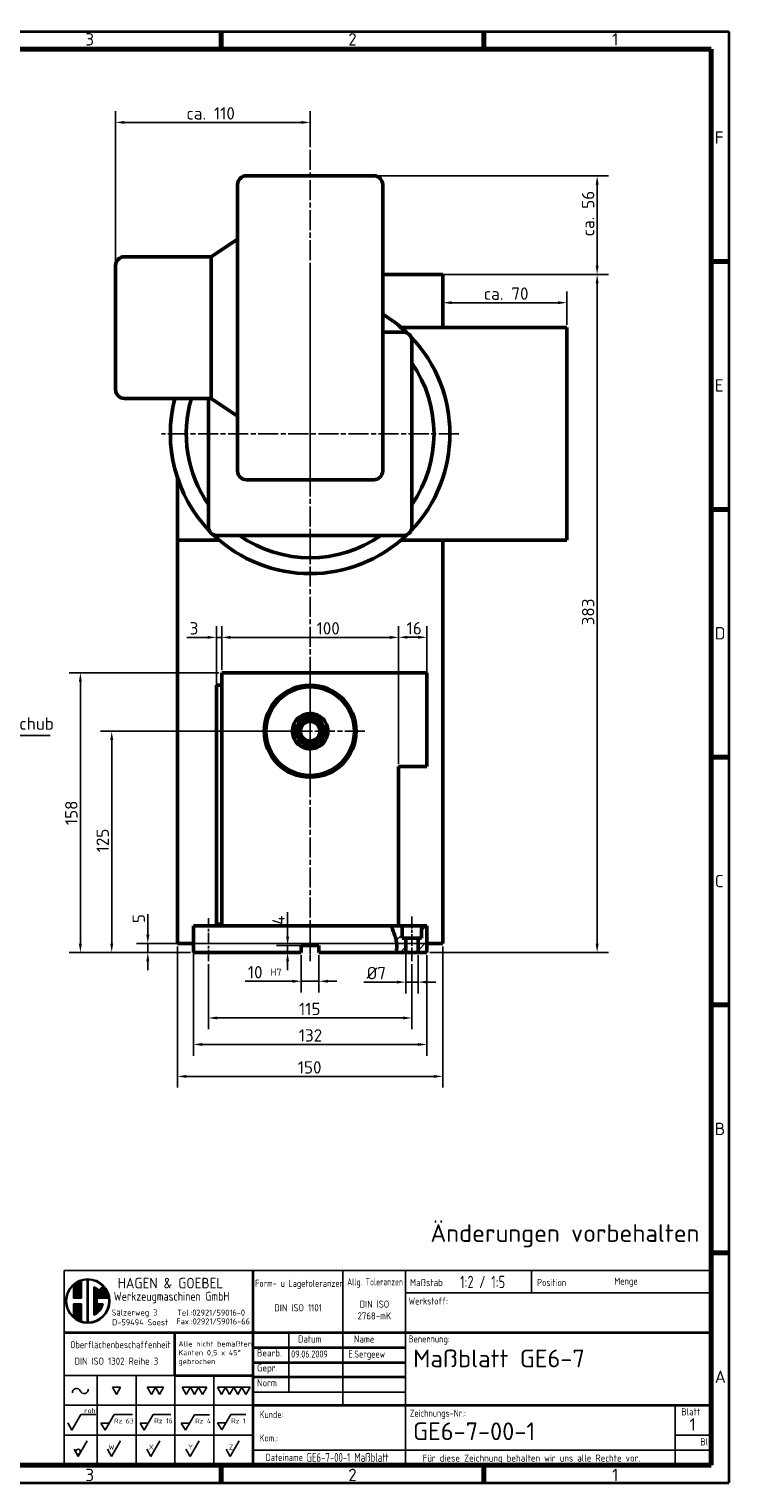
# Model space of a CAD drawing. Header units: millimetres. Extents: x 10 to 1178, y 10 to 831.
# Tile 4 of 4: x 782 to 1178, y 10 to 831. Entities that reach past the tile are written whole.
import ezdxf
from ezdxf.enums import TextEntityAlignment as Align

# ---------------------------------------------------------------- set-up
doc = ezdxf.new("R2010")
doc.units = ezdxf.units.MM
doc.header["$LTSCALE"] = 2
doc.linetypes.add('CHAIN', pattern=[0.3543, 0.2362, -0.0295, 0.0591, -0.0295])
doc.layers.get('0').update_dxf_attribs({"lineweight": 25})
for name, color, linetype, lineweight in [('AM_BOR', 7, 'Continuous', 50), ('Bemaßung (ISO)', 7, 'Continuous', 25), ('Mittellinie (ISO)', 7, 'Continuous', 25), ('Mittelpunktmarkierung (ISO)', 7, 'Continuous', 25), ('Rahmen (ISO)', 7, 'Continuous', 70), ('Schraffur (ISO)', 7, 'Continuous', 18), ('Sichtbar (ISO)', 7, 'Continuous', 50), ('Symbol (ISO)', 7, 'Continuous', 25), ('Titel (ISO)', 7, 'Continuous', 50)]:
    doc.layers.add(name, color=color, linetype=linetype, lineweight=lineweight)
doc.styles.add('ACDINTS_30', font='isocp.shx')
doc.styles.add('ACDINTS_31', font='isocp.shx')
doc.styles.add('ACDINTS_32', font='isocp.shx')
doc.styles.add('ACDINTS_33', font='isocp.shx')
doc.styles.add('ACDINTS_34', font='isocp.shx')
doc.styles.add('ACDINTS_35', font='isocp.shx')
doc.styles.add('ACDINTS_40', font='isocp.shx')
doc.styles.add('ACDINTS_41', font='isocp.shx')
doc.styles.add('Notiztext (DIN)', font='isocpeur.ttf')
doc.styles.get("Standard").update_dxf_attribs({"font": 'ISOCP.shx'})
doc.styles.add('TextStyle32', font='isocp.shx')
doc.styles.add('TextStyle51', font='isocp.shx', dxfattribs={"width": 0.8})
doc.styles.add('TextStyle52', font='isocp.shx', dxfattribs={"width": 0.8})
doc.styles.add('TextStyle53', font='isocp.shx')
doc.styles.add('TextStyle54', font='isocp.shx')
doc.styles.add('TextStyle55', font='isocp.shx', dxfattribs={"width": 0.8})
doc.styles.add('TextStyle56', font='isocp.shx', dxfattribs={"width": 0.8})
doc.styles.add('TextStyle59', font='isocp.shx', dxfattribs={"width": 0.8})
doc.styles.add('TextStyle60', font='isocp.shx', dxfattribs={"width": 0.8})
doc.styles.add('TextStyle61', font='isocp.shx', dxfattribs={"width": 0.8})
doc.styles.add('TextStyle62', font='isocp.shx')
doc.styles.add('TextStyle63', font='isocp.shx')
doc.styles.add('TextStyle64', font='isocp.shx', dxfattribs={"width": 0.8})
doc.styles.add('TextStyle65', font='isocp.shx', dxfattribs={"width": 0.8})
doc.dimstyles.new('Standard (DIN)', dxfattribs={"dimscale": 2, "dimtxt": 3.5, "dimasz": 2.5, "dimexe": 3.175, "dimexo": 0.8, "dimgap": 0.8, "dimtad": 1, "dimdec": 3, "dimrnd": 1e-08, "dimtxsty": 'Notiztext (DIN)', "dimcen": 0.09, "dimdle": 10, "dimclrd": 256, "dimclre": 256, "dimclrt": 256, "dimazin": 2, "dimtfac": 0.571429, "dimtdec": 3, "dimtmove": 0, "dimatfit": 3, "dimfxl": 1, "dimtolj": 1, "dimlwd": -1, "dimlwe": -1, "dimarcsym": 0})
doc.dimstyles.new('Standard - Methode 2a (DIN)$7', dxfattribs={"dimscale": 2, "dimtxt": 3.5, "dimasz": 2.5, "dimexe": 3.175, "dimexo": 0.8, "dimgap": 0.8, "dimtad": 1, "dimtih": 1, "dimtoh": 1, "dimrnd": 1e-08, "dimtxsty": 'Notiztext (DIN)', "dimcen": 0.09, "dimdle": 10, "dimclrd": 256, "dimclre": 256, "dimclrt": 256, "dimazin": 2, "dimtfac": 1, "dimtmove": 0, "dimatfit": 3, "dimfxl": 1, "dimtolj": 1, "dimlwd": -1, "dimlwe": -1, "dimarcsym": 0})

# ---------------------------------------------------------------- blocks, each defined once
blk = doc.blocks.new('Ränder Hagen+Goebel Rahmen')
at = {"layer": 'Rahmen (ISO)', "linetype": 'Continuous', "lineweight": 35}
for p, q in [((5, 415), (589, 415)), ((589, 415), (589, 5)), ((5, 5), (589, 5))]:
    blk.add_line(p, q, dxfattribs=at)
at = {"layer": 'Rahmen (ISO)'}
for p, q in [((445.5, 410), (445.5, 415)), ((519.75, 410), (519.75, 415)), ((10, 410), (584, 410)), ((584, 410), (584, 10)), ((584, 350), (589, 350)), ((584, 280), (589, 280)), ((584, 210), (589, 210)), ((584, 140), (589, 140)), ((584, 70), (589, 70)), ((10, 10), (584, 10)), ((445.5, 10), (445.5, 5)), ((519.75, 10), (519.75, 5))]:
    blk.add_line(p, q, dxfattribs=at)
at = {"layer": 'Symbol (ISO)', "char_height": 3.5, "style": 'Notiztext (DIN)'}
for s, insert, attachment_point in [('3', (408.375, 411), 8), ('2', (482.625, 411), 8), ('1', (556.875, 411), 8), ('F', (585, 385), 4), ('E', (585, 315), 4), ('D', (585, 245), 4), ('C', (585, 175), 4), ('B', (585, 105), 4), ('A', (585, 35), 4), ('3', (408.375, 9), 2), ('2', (482.625, 9), 2), ('1', (556.875, 9), 2)]:
    blk.add_mtext(s, dxfattribs=dict(at, insert=insert, attachment_point=attachment_point))
blk = doc.blocks.new('Schriftfelder Hagen+Goebel')
at = {"color": 7}
for p, q in [((294.29, 154.82), (111.41, 154.82)), ((111.41, 154.82), (111.41, 99.83)), ((294.29, 99.83), (294.29, 154.82)), ((111.41, 99.83), (294.29, 99.83))]:
    blk.add_line(p, q, dxfattribs=at)
at = {"color": 7, "linetype": 'Continuous', "lineweight": 25}
for p, q in [((116.39, 151.98), (116.39, 147.01)), ((117.99, 152.46), (117.99, 139.96)), ((118.25, 152.46), (118.25, 139.96)), ((114.07, 150.62), (114.07, 147.01)), ((114.34, 150.85), (114.34, 147.01)), ((114.6, 151.05), (114.6, 147.01)), ((114.87, 151.24), (114.87, 147.01)), ((115.13, 151.4), (115.13, 147.01)), ((115.4, 151.54), (115.4, 147.01)), ((115.67, 151.67), (115.67, 147.01)), ((115.93, 151.78), (115.93, 147.01)), ((116.2, 151.88), (116.2, 147.01)), ((119.85, 150.25), (119.85, 142.17)), ((120.12, 150.12), (120.12, 142.3)), ((120.38, 149.97), (120.38, 142.45)), ((120.65, 149.8), (120.65, 142.62)), ((120.92, 149.6), (120.92, 147.01)), ((121.18, 149.36), (121.18, 147.01)), ((121.23, 149.31), (122.36, 150.44)), ((121.45, 149.54), (121.45, 147.01)), ((121.71, 149.8), (121.71, 147.01)), ((121.98, 150.07), (121.98, 147.01)), ((122.25, 150.33), (122.25, 147.01)), ((122.51, 150.25), (122.51, 147.01)), ((122.78, 149.97), (122.78, 147.01)), ((123.04, 149.62), (123.04, 147.01)), ((123.31, 149.2), (123.31, 147.01)), ((123.58, 148.68), (123.58, 147.01)), ((123.84, 147.97), (123.84, 147.01)), ((114.07, 147.01), (116.39, 147.01)), ((114.07, 145.41), (114.07, 141.8)), ((114.07, 145.41), (116.39, 145.41)), ((114.34, 145.41), (114.34, 141.57)), ((114.6, 145.41), (114.6, 141.37)), ((114.87, 145.41), (114.87, 141.18)), ((115.13, 145.41), (115.13, 141.02)), ((115.4, 145.41), (115.4, 140.88)), ((115.67, 145.41), (115.67, 140.75)), ((115.93, 145.41), (115.93, 140.64)), ((116.2, 145.41), (116.2, 140.54)), ((116.39, 145.41), (116.39, 140.44)), ((120.78, 147.01), (124.06, 147.01)), ((120.78, 147.01), (120.78, 145.41)), ((120.78, 145.41), (122.44, 145.41)), ((120.92, 145.41), (120.92, 142.82)), ((121.18, 145.41), (121.18, 143.06)), ((121.45, 145.41), (121.45, 143.34)), ((121.71, 145.41), (121.71, 143.68)), ((121.98, 145.41), (121.98, 144.11)), ((122.25, 145.41), (122.25, 144.7)), ((111.41, 125.21), (142.75, 125.21)), ((120.75, 125.21), (120.75, 99.83)), ((131.75, 125.21), (131.75, 99.83)), ((142.75, 125.21), (142.75, 99.83)), ((153.75, 125.21), (153.75, 99.83)), ((111.41, 116.75), (164.75, 116.75)), ((111.41, 108.29), (164.75, 108.29))]:
    blk.add_line(p, q, dxfattribs=at)
at = {"color": 7, "linetype": 'Continuous', "lineweight": 35}
blk.add_line((142.75, 125.21), (164.75, 125.21), dxfattribs=at)
for p, q in [((125.1, 121.84), (127.41, 121.84)), ((125.1, 121.84), (126.25, 119.84)), ((126.25, 119.84), (127.41, 121.84)), ((134.94, 121.85), (137.25, 121.85)), ((134.94, 121.85), (136.1, 119.85)), ((136.1, 119.85), (137.25, 121.85)), ((137.25, 121.85), (138.41, 119.85)), ((137.25, 121.85), (139.56, 121.85)), ((138.41, 119.85), (139.56, 121.85)), ((144.79, 121.84), (147.1, 121.84)), ((144.79, 121.84), (145.94, 119.84)), ((145.94, 119.84), (147.1, 121.84)), ((148.25, 119.84), (147.1, 121.84)), ((149.41, 121.84), (147.1, 121.84)), ((149.41, 121.84), (148.25, 119.84)), ((149.41, 121.84), (150.56, 119.84)), ((149.41, 121.84), (151.72, 121.84)), ((150.56, 119.84), (151.72, 121.84)), ((154.73, 121.84), (155.88, 119.84)), ((154.73, 121.84), (157.04, 121.84)), ((155.88, 119.84), (157.04, 121.84)), ((157.04, 121.84), (159.35, 121.84)), ((157.04, 121.84), (158.19, 119.84)), ((158.19, 119.84), (159.35, 121.84)), ((161.66, 121.84), (159.35, 121.84)), ((160.5, 119.84), (159.35, 121.84)), ((161.66, 121.84), (160.5, 119.84)), ((161.66, 121.84), (163.97, 121.84)), ((161.66, 121.84), (162.81, 119.84)), ((162.81, 119.84), (163.97, 121.84)), ((112.45, 111.77), (113.6, 109.77)), ((113.6, 109.77), (116.15, 114.17)), ((116.15, 114.17), (120.35, 114.17)), ((121.85, 111.74), (123.01, 109.74)), ((121.85, 111.74), (124.16, 111.74)), ((123.01, 109.74), (125.55, 114.14)), ((125.55, 114.14), (130.76, 114.14)), ((132.92, 111.74), (134.08, 109.74)), ((132.92, 111.74), (135.23, 111.74)), ((134.08, 109.74), (136.62, 114.14)), ((136.62, 114.14), (141.57, 114.14)), ((144.53, 111.7), (146.84, 111.7)), ((144.53, 111.7), (145.69, 109.7)), ((145.69, 109.7), (148.23, 114.1)), ((148.23, 114.1), (152.55, 114.1)), ((154.81, 111.79), (157.12, 111.79)), ((154.81, 111.79), (155.96, 109.79)), ((155.96, 109.79), (158.5, 114.19)), ((158.5, 114.19), (162.82, 114.19)), ((114.25, 104.33), (115.4, 102.33)), ((115.4, 102.33), (117.94, 106.73)), ((123.7, 104.33), (124.85, 102.33)), ((124.85, 102.33), (127.39, 106.73)), ((134.76, 104.33), (135.92, 102.33)), ((135.92, 102.33), (138.46, 106.73)), ((145.85, 104.33), (147.01, 102.33)), ((147.01, 102.33), (149.55, 106.73)), ((157.23, 104.33), (158.39, 102.33)), ((158.39, 102.33), (160.93, 106.73))]:
    blk.add_line(p, q)
at = {"color": 7, "lineweight": 35}
blk.add_line((164.75, 120.98), (164.75, 99.83), dxfattribs=at)
at = {"color": 7, "linetype": 'Continuous', "lineweight": 25}
for radius in [6.25, 5.99]:
    blk.add_circle((118.12, 146.21), radius, dxfattribs=at)
blk.add_circle((115.4, 103.66), 0.667)
for start, end in [(45, 66.8002), (293.1998, 349.5243)]:
    blk.add_arc((118.12, 146.21), 4.39, start, end, dxfattribs=at)
for centre, start, end in [((114.92, 120.36), 21.9122, 185.4858), ((117.09, 121.23), 201.9122, 5.4858)]:
    blk.add_arc(centre, 1.17, start, end)
at = {"layer": 'AM_BOR', "color": 7, "linetype": 'Continuous', "lineweight": 35}
for p, q in [((164.75, 154.82), (164.75, 120.98)), ((111.41, 137.35), (294.29, 137.35)), ((142.75, 125.21), (142.75, 137.35))]:
    blk.add_line(p, q, dxfattribs=at)
at = {"layer": 'AM_BOR', "color": 7, "linetype": 'Continuous', "lineweight": 25}
for p, q in [((190.15, 154.82), (190.15, 116.75)), ((207.93, 154.82), (207.93, 99.83)), ((243.49, 154.82), (243.49, 148.49)), ((207.93, 148.49), (294.29, 148.49)), ((174.91, 137.35), (174.91, 120.43)), ((164.75, 120.43), (207.93, 120.43)), ((284.13, 116.75), (284.13, 99.83)), ((284.13, 108.29), (294.29, 108.29)), ((164.75, 104.06), (294.29, 104.06))]:
    blk.add_line(p, q, dxfattribs=at)
at = {"layer": 'AM_BOR', "color": 7, "lineweight": 35}
blk.add_line((164.75, 116.75), (294.29, 116.75), dxfattribs=at)
at = {"layer": 'Titel (ISO)', "color": 7, "linetype": 'Continuous', "lineweight": 35}
for p, q in [((164.75, 133.12), (207.93, 133.12)), ((164.75, 128.89), (207.93, 128.89)), ((207.93, 124.66), (164.75, 124.66))]:
    blk.add_line(p, q, dxfattribs=at)
at = {"color": 7}
blk.add_text('HAGEN & GOEBEL', height=3, dxfattribs=at).set_placement((126.55, 149.76))
at = {"color": 7, "width": 0.9}
for s, height, p in [('Werkzeugmaschinen GmbH', 2.5, (125.45, 146.3)), ('Sälzerweg 3', 1.7, (124.88, 142.11)), ('Tel.:02921/59016-0', 1.7, (143.38, 142.07)), ('D-59494 Soest', 1.7, (124.99, 139.35)), ('Fax.:02921/59016-66', 1.7, (143.13, 139.6))]:
    blk.add_text(s, height=height, dxfattribs=at).set_placement(p)
at = {"color": 7, "style": 'ACDINTS_30', "width": 0.8}
blk.add_text('Oberflächenbeschaffenheit', height=2, dxfattribs=at).set_placement((113.16, 132.88))
at = {"color": 7, "style": 'ACDINTS_30'}
for s, p in [('Gepr.', (165.95, 126.31)), ('Norm', (165.95, 122.08))]:
    blk.add_text(s, height=2, dxfattribs=at).set_placement(p)
at = {"color": 7, "char_height": 2, "attachment_point": 1, "line_spacing_factor": 0.332}
for s, insert in [('\\fISOCP|b0|i0;\\W0.90;\\H2.0000;Werkstoff:', (208.77, 147.21)), ('\\fISOCP|b0|i0;\\W0.90;\\H2.0000;Benennung:', (208.76, 136.5)), ('\\fISOCP|b0|i0;\\W0.90;\\H2.0000;Zeichnungs-Nr.:', (209.11, 115.53))]:
    blk.add_mtext(s, dxfattribs=dict(at, insert=insert))
at = {"char_height": 1.4}
for s, insert, attachment_point, style in [('roh', (117.1, 114.56), 7, 'ACDINTS_40'), ('Rz 63', (125.53, 111.62), 7, 'ACDINTS_40'), ('Rz 16', (136.89, 111.67), 7, 'ACDINTS_40'), ('Rz 4', (148.45, 111.63), 7, 'ACDINTS_40'), ('Rz 1', (158.63, 111.62), 7, 'ACDINTS_40'), ('W', (125.69, 104.24), 9, 'ACDINTS_41'), ('X', (136.76, 104.25), 9, 'ACDINTS_41'), ('Y', (147.85, 104.24), 9, 'ACDINTS_41'), ('Z', (159.23, 104.26), 9, 'ACDINTS_41')]:
    blk.add_mtext(s, dxfattribs=dict(at, insert=insert, attachment_point=attachment_point, style=style))
at = {"color": 7, "insert": (166.66, 115.16), "char_height": 2, "width": 31.2179, "attachment_point": 1, "line_spacing_factor": 0.996}
blk.add_mtext('\\fISOCP|b0|i0;\\W0.90;\\H2.0000;Kunde:\\P\\PKom.:', dxfattribs=at)
at = {"layer": 'AM_BOR', "color": 7, "style": 'ACDINTS_30'}
for s, width, p in [('Form- u Lagetoleranzen', 0.75, (165.41, 150.21)), ('Allg. Toleranzen', 0.7, (191.43, 150.6)), ('Position', 0.8, (245.09, 150.43)), ('Menge', 0.8, (266.9, 150.83)), ('Dateiname', 0.8, (168.36, 101.05))]:
    blk.add_text(s, height=2, dxfattribs=dict(at, width=width)).set_placement(p)
for s, p in [('Maßstab', (209.15, 150.43)), ('Bearb.', (165.95, 130.54))]:
    blk.add_text(s, height=2, dxfattribs=at).set_placement(p)
at = {"layer": 'AM_BOR', "color": 7, "style": 'ACDINTS_32', "width": 0.983632}
blk.add_text('Datum', height=2, dxfattribs=at).set_placement((180.84, 134.48), align=Align.CENTER)
at = {"layer": 'AM_BOR', "color": 7, "style": 'ACDINTS_31'}
blk.add_text('Name', height=2, dxfattribs=at).set_placement((199.12, 134.48), align=Align.RIGHT)
at = {"layer": 'AM_BOR', "color": 7, "style": 'ACDINTS_32'}
for s, p in [('Blatt', (288.5, 113.9)), ('Bl', (292.31, 105.44))]:
    blk.add_text(s, height=2, dxfattribs=at).set_placement(p, align=Align.CENTER)
at = {"layer": 'AM_BOR', "color": 7, "char_height": 2, "line_spacing_factor": 0.332}
for s, insert, attachment_point, style in [('DIN ISO 1101', (177.55, 143.3), 8, 'ACDINTS_34'), ('DIN ISO 1302 Reihe 3', (114.36, 130.23), 1, 'ACDINTS_33'), ('Für diese Zeichnung behalten wir uns alle Rechte vor.', (212.76, 102.85), 1, 'ACDINTS_33')]:
    blk.add_mtext(s, dxfattribs=dict(at, insert=insert, attachment_point=attachment_point, style=style))
at = {"layer": 'AM_BOR', "color": 7, "line_spacing_factor": 0.996}
for s, insert, char_height, width, attachment_point, style in [('DIN ISO 2768-mK', (199.12, 141), 2, 15.0375, 8, 'ACDINTS_34'), (' \\PAlle nicht bemaßten Kanten 0,5 x 45° gebrochen', (143.71, 137.35), 1.5, 20.5101, 1, 'ACDINTS_35')]:
    blk.add_mtext(s, dxfattribs=dict(at, insert=insert, char_height=char_height, width=width, attachment_point=attachment_point, style=style))
at = {"layer": 'AM_BOR', "color": 7}
for tag, p, height, style, width in [('Maßstab:', (223.33, 149.84), 3.5, 'TextStyle64', 0.8), ('Positionsnummer', (254.96, 149.95), 3.5, 'TextStyle61', 0.8), ('Menge', (277.56, 149.84), 3.5, 'TextStyle60', 0.8), ('Material', (224.04, 143.99), 3, 'TextStyle52', 0.8), ('Halbzeug_(1.Zeile)', (261.93, 144.06), 3, 'TextStyle56', 0.8), ('Material_(2.Zeile)', (224.02, 139.81), 3, 'TextStyle51', 0.8), ('Halbzeug_(2.Zeile)', (261.93, 139.78), 3, 'TextStyle55', 0.8), ('ERSTELLUNGSDATUM', (175.59, 130.24), 2, 'TextStyle63', 0.9), ('AUTOR', (191.76, 130.24), 2, 'TextStyle62', 0.9), ('KONTROLLDATUM', (175.75, 126.01), 2, 'TextStyle53', 0.9), ('KONTROLLIERT_VON', (192.23, 126.32), 2, 'TextStyle54', 0.9), ('Beschreibung_2', (213.59, 121), 3.5, 'TextStyle59', 0.8), ('DATEINAME', (179.92, 100.78), 2.5, 'TextStyle65', 0.8)]:
    blk.add_attdef(tag, p, '', height=height, dxfattribs=dict(at, style=style, width=width))
at = {"layer": 'AM_BOR', "color": 7, "style": 'TextStyle32'}
blk.add_attdef('Plot-Datum', text='', height=3, dxfattribs=at).set_placement((288.92, 100.24), align=Align.CENTER)
at = {"layer": 'Titel (ISO)', "style": 'Notiztext (DIN)'}
blk.add_attdef('TITEL', text='', height=5, dxfattribs=at).set_placement((210.05, 129.99), align=Align.MIDDLE_LEFT)
at = {"layer": 'Titel (ISO)', "color": 7, "style": 'Notiztext (DIN)'}
blk.add_attdef('BAUTEILNUMMER', text='', height=5, dxfattribs=at).set_placement((210.03, 109.41), align=Align.MIDDLE_LEFT)
at = {"layer": 'Titel (ISO)', "style": 'Notiztext (DIN)'}
blk.add_attdef('Blattnummer', text='', height=3.5, dxfattribs=at).set_placement((290.13, 111.34), align=Align.MIDDLE_CENTER)
blk = doc.blocks.new('*D6')
at = {"layer": 'Bemaßung (ISO)'}
for p, q in [((936.32, 308.07), (936.32, 287.05)), ((946.32, 308.07), (946.32, 287.05)), ((931.32, 293.4), (904.52, 293.4)), ((946.32, 293.4), (936.32, 293.4)), ((951.32, 293.4), (956.32, 293.4))]:
    blk.add_line(p, q, dxfattribs=at)
for points in [[(931.32, 294.24), (931.32, 292.57), (936.32, 293.4)], [(951.32, 294.24), (951.32, 292.57), (946.32, 293.4)]]:
    blk.add_solid(points, dxfattribs=at)
at = {"layer": 'Defpoints', "color": 0}
for p in [(936.32, 309.67), (946.32, 309.67), (946.32, 293.4)]:
    blk.add_point(p, dxfattribs=at)
at = {"layer": 'Bemaßung (ISO)', "insert": (906.12, 302), "char_height": 7, "attachment_point": 1, "style": 'Notiztext (DIN)'}
blk.add_mtext('\\A1;10 \\fISOCPEUR|b0|i0;\\H4.0000;H7', dxfattribs=at)
blk = doc.blocks.new('*D7')
at = {"layer": 'Bemaßung (ISO)'}
for p, q in [((875.32, 323.07), (875.32, 251.35)), ((1007.32, 308.07), (1007.32, 251.35)), ((880.32, 257.7), (1002.32, 257.7))]:
    blk.add_line(p, q, dxfattribs=at)
for points in [[(880.32, 258.53), (880.32, 256.86), (875.32, 257.7)], [(1002.32, 258.53), (1002.32, 256.86), (1007.32, 257.7)]]:
    blk.add_solid(points, dxfattribs=at)
at = {"layer": 'Defpoints', "color": 0}
for p in [(875.32, 324.67), (1007.32, 309.67), (1007.32, 257.7)]:
    blk.add_point(p, dxfattribs=at)
at = {"layer": 'Bemaßung (ISO)', "insert": (934.9, 266.3), "char_height": 7, "attachment_point": 1, "style": 'Notiztext (DIN)'}
blk.add_mtext('\\A1;132', dxfattribs=at)
blk = doc.blocks.new('*D8')
at = {"layer": 'Bemaßung (ISO)'}
for p, q in [((866.32, 313.07), (866.32, 233.29)), ((1016.32, 313.07), (1016.32, 233.29)), ((871.32, 239.64), (1011.32, 239.64))]:
    blk.add_line(p, q, dxfattribs=at)
for points in [[(871.32, 240.48), (871.32, 238.81), (866.32, 239.64)], [(1011.32, 240.48), (1011.32, 238.81), (1016.32, 239.64)]]:
    blk.add_solid(points, dxfattribs=at)
at = {"layer": 'Defpoints', "color": 0}
for p in [(866.32, 314.67), (1016.32, 314.67), (1016.32, 239.64)]:
    blk.add_point(p, dxfattribs=at)
at = {"layer": 'Bemaßung (ISO)', "insert": (934.34, 248.24), "char_height": 7, "attachment_point": 1, "style": 'Notiztext (DIN)'}
blk.add_mtext('\\A1;150', dxfattribs=at)
blk = doc.blocks.new('*D9')
at = {"layer": 'Bemaßung (ISO)'}
for p, q in [((849.58, 319.67), (849.58, 331.37)), ((1014.72, 314.67), (843.23, 314.67)), ((849.58, 309.67), (849.58, 314.67)), ((873.72, 309.67), (843.23, 309.67)), ((849.58, 304.67), (849.58, 299.67))]:
    blk.add_line(p, q, dxfattribs=at)
for points in [[(848.75, 319.67), (850.42, 319.67), (849.58, 314.67)], [(848.75, 304.67), (850.42, 304.67), (849.58, 309.67)]]:
    blk.add_solid(points, dxfattribs=at)
at = {"layer": 'Defpoints', "color": 0}
for p in [(1016.32, 314.67), (849.58, 309.67), (875.32, 309.67)]:
    blk.add_point(p, dxfattribs=at)
at = {"layer": 'Bemaßung (ISO)', "insert": (840.98, 326.27), "char_height": 7, "attachment_point": 1, "rotation": 90, "style": 'Notiztext (DIN)'}
blk.add_mtext('\\A1;5', dxfattribs=at)
blk = doc.blocks.new('*D10')
at = {"layer": 'Bemaßung (ISO)'}
for p, q in [((939.72, 434.67), (822.83, 434.67)), ((829.18, 314.67), (829.18, 429.67)), ((873.72, 309.67), (822.83, 309.67))]:
    blk.add_line(p, q, dxfattribs=at)
for points in [[(828.35, 429.67), (830.02, 429.67), (829.18, 434.67)], [(828.35, 314.67), (830.02, 314.67), (829.18, 309.67)]]:
    blk.add_solid(points, dxfattribs=at)
at = {"layer": 'Defpoints', "color": 0}
for p in [(829.18, 434.67), (941.32, 434.67), (875.32, 309.67)]:
    blk.add_point(p, dxfattribs=at)
at = {"layer": 'Bemaßung (ISO)', "insert": (820.58, 366.24), "char_height": 7, "attachment_point": 1, "rotation": 90, "style": 'Notiztext (DIN)'}
blk.add_mtext('\\A1;125', dxfattribs=at)
blk = doc.blocks.new('*D11')
at = {"layer": 'Bemaßung (ISO)'}
for p, q in [((891.32, 469.27), (891.32, 494.02)), ((991.32, 416.27), (991.32, 494.02)), ((896.32, 487.67), (986.32, 487.67))]:
    blk.add_line(p, q, dxfattribs=at)
for points in [[(896.32, 488.5), (896.32, 486.83), (891.32, 487.67)], [(986.32, 488.5), (986.32, 486.83), (991.32, 487.67)]]:
    blk.add_solid(points, dxfattribs=at)
at = {"layer": 'Defpoints', "color": 0}
for p in [(991.32, 487.67), (891.32, 467.67), (991.32, 414.67)]:
    blk.add_point(p, dxfattribs=at)
at = {"layer": 'Bemaßung (ISO)', "insert": (944.96, 496.27), "char_height": 7, "attachment_point": 1, "style": 'Notiztext (DIN)'}
blk.add_mtext('\\A1;100', dxfattribs=at)
blk = doc.blocks.new('*D13')
at = {"layer": 'Bemaßung (ISO)'}
for p, q in [((928.58, 318.67), (928.58, 332.47)), ((939.72, 313.67), (922.23, 313.67)), ((928.58, 309.67), (928.58, 313.67)), ((928.58, 304.67), (928.58, 299.67))]:
    blk.add_line(p, q, dxfattribs=at)
for points in [[(927.74, 318.67), (929.41, 318.67), (928.58, 313.67)], [(927.74, 304.67), (929.41, 304.67), (928.58, 309.67)]]:
    blk.add_solid(points, dxfattribs=at)
at = {"layer": 'Defpoints', "color": 0}
for p in [(928.58, 313.67), (941.32, 313.67), (875.32, 309.67)]:
    blk.add_point(p, dxfattribs=at)
at = {"layer": 'Bemaßung (ISO)', "insert": (919.98, 325.27), "char_height": 7, "attachment_point": 1, "rotation": 90, "style": 'Notiztext (DIN)'}
blk.add_mtext('\\A1;4', dxfattribs=at)
blk = doc.blocks.new('*D20')
at = {"layer": 'Bemaßung (ISO)'}
for p, q in [((991.32, 416.27), (991.32, 494.07)), ((1007.32, 416.27), (1007.32, 494.07)), ((1002.32, 487.72), (996.32, 487.72))]:
    blk.add_line(p, q, dxfattribs=at)
for points in [[(996.32, 488.55), (996.32, 486.88), (991.32, 487.72)], [(1002.32, 488.55), (1002.32, 486.88), (1007.32, 487.72)]]:
    blk.add_solid(points, dxfattribs=at)
at = {"layer": 'Defpoints', "color": 0}
for p in [(991.32, 487.72), (991.32, 414.67), (1007.32, 414.67)]:
    blk.add_point(p, dxfattribs=at)
at = {"layer": 'Bemaßung (ISO)', "insert": (995.82, 496.32), "char_height": 7, "attachment_point": 1, "style": 'Notiztext (DIN)'}
blk.add_mtext('\\A1;16', dxfattribs=at)
blk = doc.blocks.new('*D21')
at = {"layer": 'Bemaßung (ISO)'}
for p, q in [((888.32, 452.27), (888.32, 494.02)), ((891.32, 469.27), (891.32, 494.02)), ((883.32, 487.67), (871.62, 487.67)), ((891.32, 487.67), (888.32, 487.67)), ((896.32, 487.67), (901.32, 487.67))]:
    blk.add_line(p, q, dxfattribs=at)
for points in [[(883.32, 488.5), (883.32, 486.83), (888.32, 487.67)], [(896.32, 488.5), (896.32, 486.83), (891.32, 487.67)]]:
    blk.add_solid(points, dxfattribs=at)
at = {"layer": 'Defpoints', "color": 0}
for p in [(891.32, 487.67), (891.32, 467.67), (888.32, 450.67)]:
    blk.add_point(p, dxfattribs=at)
at = {"layer": 'Bemaßung (ISO)', "insert": (873.22, 496.27), "char_height": 7, "attachment_point": 1, "style": 'Notiztext (DIN)'}
blk.add_mtext('\\A1;3', dxfattribs=at)
blk = doc.blocks.new('*D22')
at = {"layer": 'Bemaßung (ISO)'}
for p, q in [((889.72, 467.67), (805.11, 467.67)), ((811.46, 314.67), (811.46, 462.67)), ((873.72, 309.67), (805.11, 309.67))]:
    blk.add_line(p, q, dxfattribs=at)
for points in [[(810.62, 462.67), (812.29, 462.67), (811.46, 467.67)], [(810.62, 314.67), (812.29, 314.67), (811.46, 309.67)]]:
    blk.add_solid(points, dxfattribs=at)
at = {"layer": 'Defpoints', "color": 0}
for p in [(811.46, 467.67), (891.32, 467.67), (875.32, 309.67)]:
    blk.add_point(p, dxfattribs=at)
at = {"layer": 'Bemaßung (ISO)', "insert": (802.86, 381.59), "char_height": 7, "attachment_point": 1, "rotation": 90, "style": 'Notiztext (DIN)'}
blk.add_mtext('\\A1;158', dxfattribs=at)
blk = doc.blocks.new('*D23')
at = {"layer": 'Bemaßung (ISO)'}
for p, q in [((1011.61, 692.67), (1109.86, 692.67)), ((1103.51, 687.67), (1103.51, 314.67)), ((1008.92, 309.67), (1109.86, 309.67))]:
    blk.add_line(p, q, dxfattribs=at)
for points in [[(1102.68, 687.67), (1104.35, 687.67), (1103.51, 692.67)], [(1102.68, 314.67), (1104.35, 314.67), (1103.51, 309.67)]]:
    blk.add_solid(points, dxfattribs=at)
at = {"layer": 'Defpoints', "color": 0}
for p in [(1010.01, 692.67), (1007.32, 309.67), (1103.51, 309.67)]:
    blk.add_point(p, dxfattribs=at)
at = {"layer": 'Bemaßung (ISO)', "insert": (1094.91, 494.47), "char_height": 7, "attachment_point": 1, "rotation": 90, "style": 'Notiztext (DIN)'}
blk.add_mtext('\\A1;383', dxfattribs=at)
blk = doc.blocks.new('*D24')
at = {"layer": 'Bemaßung (ISO)'}
for p, q in [((1086.32, 664.27), (1086.32, 683.09)), ((1021.32, 676.74), (1081.32, 676.74))]:
    blk.add_line(p, q, dxfattribs=at)
for points in [[(1021.32, 677.57), (1021.32, 675.91), (1016.32, 676.74)], [(1081.32, 677.57), (1081.32, 675.91), (1086.32, 676.74)]]:
    blk.add_solid(points, dxfattribs=at)
at = {"layer": 'Defpoints', "color": 0}
for p in [(1016.32, 692.67), (1086.32, 676.74), (1086.32, 662.67)]:
    blk.add_point(p, dxfattribs=at)
at = {"layer": 'Bemaßung (ISO)', "insert": (1039.42, 685.35), "char_height": 7, "attachment_point": 1, "style": 'Notiztext (DIN)'}
blk.add_mtext('\\A1;ca. 70', dxfattribs=at)
blk = doc.blocks.new('*D26')
at = {"layer": 'Bemaßung (ISO)'}
for p, q in [((883.82, 303.07), (883.82, 266.32)), ((998.82, 303.07), (998.82, 266.32)), ((888.82, 272.67), (993.82, 272.67))]:
    blk.add_line(p, q, dxfattribs=at)
for points in [[(888.82, 273.5), (888.82, 271.83), (883.82, 272.67)], [(993.82, 273.5), (993.82, 271.83), (998.82, 272.67)]]:
    blk.add_solid(points, dxfattribs=at)
at = {"layer": 'Defpoints', "color": 0}
for p in [(883.82, 304.67), (998.82, 304.67), (998.82, 272.67)]:
    blk.add_point(p, dxfattribs=at)
at = {"layer": 'Bemaßung (ISO)', "insert": (935.04, 281.27), "char_height": 7, "attachment_point": 1, "style": 'Notiztext (DIN)'}
blk.add_mtext('\\A1;115', dxfattribs=at)
blk = doc.blocks.new('*D33')
at = {"layer": 'Bemaßung (ISO)'}
for p, q in [((995.32, 316.07), (995.32, 286.58)), ((1002.32, 308.07), (1002.32, 286.58)), ((990.32, 292.93), (971.62, 292.93)), ((1002.32, 292.93), (995.32, 292.93)), ((1007.32, 292.93), (1012.32, 292.93))]:
    blk.add_line(p, q, dxfattribs=at)
for points in [[(990.32, 293.76), (990.32, 292.1), (995.32, 292.93)], [(1007.32, 293.76), (1007.32, 292.1), (1002.32, 292.93)]]:
    blk.add_solid(points, dxfattribs=at)
at = {"layer": 'Defpoints', "color": 0}
for p in [(995.32, 317.67), (1002.32, 309.67), (1002.32, 292.93)]:
    blk.add_point(p, dxfattribs=at)
at = {"layer": 'Bemaßung (ISO)', "insert": (973.22, 301.53), "char_height": 7, "attachment_point": 1, "style": 'Notiztext (DIN)'}
blk.add_mtext('\\A1;Ø7', dxfattribs=at)
blk = doc.blocks.new('*D34')
at = {"layer": 'Bemaßung (ISO)'}
for p, q in [((831.32, 699.27), (831.32, 784.94)), ((941.32, 764.65), (941.32, 784.94)), ((836.32, 778.59), (936.32, 778.59))]:
    blk.add_line(p, q, dxfattribs=at)
for points in [[(836.32, 779.43), (836.32, 777.76), (831.32, 778.59)], [(936.32, 779.43), (936.32, 777.76), (941.32, 778.59)]]:
    blk.add_solid(points, dxfattribs=at)
at = {"layer": 'Defpoints', "color": 0}
for p in [(941.32, 778.59), (941.32, 763.05), (831.32, 697.67)]:
    blk.add_point(p, dxfattribs=at)
at = {"layer": 'Bemaßung (ISO)', "insert": (871.37, 787.2), "char_height": 7, "attachment_point": 1, "style": 'Notiztext (DIN)'}
blk.add_mtext('\\A1;ca. 110', dxfattribs=at)
blk = doc.blocks.new('*D36')
at = {"layer": 'Bemaßung (ISO)'}
for p, q in [((906.92, 748.42), (1109.86, 748.42)), ((1103.51, 743.42), (1103.51, 697.67)), ((1017.92, 692.67), (1109.86, 692.67))]:
    blk.add_line(p, q, dxfattribs=at)
for points in [[(1102.68, 743.42), (1104.34, 743.42), (1103.51, 748.42)], [(1102.68, 697.67), (1104.34, 697.67), (1103.51, 692.67)]]:
    blk.add_solid(points, dxfattribs=at)
at = {"layer": 'Defpoints', "color": 0}
for p in [(905.32, 748.42), (1016.32, 692.67), (1103.51, 692.67)]:
    blk.add_point(p, dxfattribs=at)
at = {"layer": 'Bemaßung (ISO)', "insert": (1094.91, 714.19), "char_height": 7, "attachment_point": 1, "rotation": 90, "style": 'Notiztext (DIN)'}
blk.add_mtext('\\A1;ca. 56', dxfattribs=at)

msp = doc.modelspace()

# ---------------------------------------------------------------- hatches: boundary and pattern name
at = {"layer": 'Schraffur (ISO)'}
h = msp.add_hatch(dxfattribs=at)
h.set_pattern_fill('ANSI31', color=256, scale=50.8, style=0)
h.set_pattern_definition([(45, (0, 0), (-4.490128, 4.490128), [])])
edge = h.paths.add_edge_path()
edge.add_line((987.2811, 324.6663), (991.318, 324.6663))
edge.add_line((991.318, 324.6663), (993.318, 324.6663))
edge.add_line((993.318, 324.6663), (993.318, 317.6663))
edge.add_line((993.318, 317.6663), (995.318, 317.6663))
edge.add_line((995.318, 317.6663), (995.318, 309.6663))
edge.add_line((995.318, 309.6663), (989.7404, 309.6663))
edge.add_spline(control_points=[(989.7404, 309.6663), (990.104, 310.9457), (990.456, 312.4687), (990.0587, 316.4598), (989.4713, 318.3155), (988.2208, 321.8052), (987.604, 323.351), (987.2811, 324.6663)], knot_values=[0.0509121, 0.0509121, 0.0509121, 0.0509121, 0.43235755, 0.43235755, 0.77369585, 0.77369585, 1.08093337, 1.08093337, 1.08093337, 1.08093337], degree=3, periodic=0)
h.paths.add_polyline_path([(1002.318, 317.6663), (1004.318, 317.6663), (1004.318, 324.6663), (1007.318, 324.6663), (1007.318, 309.6663), (1002.318, 309.6663)])

# ---------------------------------------------------------------- linework, layer by layer
at = {"layer": 'Mittellinie (ISO)', "linetype": 'CHAIN', "ltscale": 23.990969}
for p, q in [((941.318, 763.0484), (941.318, 576.6663)), ((941.318, 697.6663), (941.318, 309.6663))]:
    msp.add_line(p, q, dxfattribs=at)
at = {"layer": 'Mittellinie (ISO)', "linetype": 'CHAIN', "ltscale": 13.557996}
msp.add_line((883.818, 304.6663), (883.818, 329.0688), dxfattribs=at)
at = {"layer": 'Mittellinie (ISO)', "linetype": 'CHAIN', "ltscale": 14.028205}
msp.add_line((998.818, 329.9151), (998.818, 304.6663), dxfattribs=at)
at = {"layer": 'Mittellinie (ISO)', "linetype": 'CHAIN', "ltscale": 7.778352}
msp.add_line((941.318, 304.6663), (941.318, 318.6663), dxfattribs=at)
at = {"layer": 'Mittelpunktmarkierung (ISO)', "linetype": 'CHAIN', "ltscale": 23.990969}
for p, q in [((1025.318, 602.6663), (857.318, 602.6663)), ((941.318, 465.6663), (941.318, 403.6663)), ((972.318, 434.6663), (910.318, 434.6663))]:
    msp.add_line(p, q, dxfattribs=at)
at = {"layer": 'Mittelpunktmarkierung (ISO)', "linetype": 'CHAIN', "ltscale": 5.555937}
msp.add_line((941.318, 607.6663), (941.318, 597.6663), dxfattribs=at)
at = {"layer": 'Sichtbar (ISO)'}
for p, q in [((905.318, 748.4189), (977.318, 748.4189)), ((900.318, 741.9961), (900.318, 743.4189)), ((900.318, 581.6663), (900.318, 741.9961)), ((982.318, 743.4189), (982.318, 741.9961)), ((982.318, 741.9961), (982.318, 581.6663)), ((885.318, 702.6663), (900.318, 712.6663)), ((885.318, 702.6663), (836.318, 702.6663)), ((885.318, 702.6663), (885.318, 622.6663)), ((831.318, 627.6663), (831.318, 697.6663)), ((982.318, 692.6663), (1016.318, 692.6663)), ((1016.318, 692.6663), (1016.318, 662.6663)), ((993.818, 660.1663), (982.318, 660.1663)), ((1086.318, 662.6663), (992.7087, 662.6663)), ((1086.318, 542.6663), (1086.318, 662.6663)), ((998.818, 550.1663), (998.818, 655.1663)), ((885.318, 622.6663), (836.318, 622.6663)), ((883.818, 622.6663), (883.818, 550.1663)), ((885.318, 622.6663), (900.318, 612.6663)), ((866.318, 577.847), (866.318, 542.6663)), ((905.318, 576.6663), (977.318, 576.6663)), ((866.318, 314.6663), (866.318, 542.6663)), ((866.318, 542.6663), (889.9273, 542.6663)), ((888.818, 545.1663), (993.818, 545.1663)), ((1086.318, 542.6663), (992.7087, 542.6663)), ((1016.318, 542.6663), (1016.318, 314.6663)), ((891.318, 460.6663), (888.318, 460.6663)), ((888.318, 450.6663), (888.318, 460.6663)), ((891.318, 467.6663), (891.318, 324.6663)), ((1007.318, 467.6663), (891.318, 467.6663)), ((1007.318, 414.6663), (1007.318, 467.6663)), ((888.318, 450.6663), (888.318, 359.2962)), ((946.5341, 443.1982), (935.5302, 442.8212)), ((936.6025, 425.8479), (946.626, 426.1914)), ((991.318, 324.6663), (991.318, 414.6663)), ((991.318, 414.6663), (1007.318, 414.6663)), ((888.318, 350.636), (888.318, 359.2962)), ((888.318, 350.636), (888.318, 327.0061)), ((875.318, 324.6663), (987.2811, 324.6663)), ((875.318, 324.6663), (875.318, 309.6663)), ((888.318, 325.6663), (888.318, 327.0061)), ((891.318, 325.6663), (888.318, 325.6663)), ((987.2811, 324.6663), (991.318, 324.6663)), ((991.318, 324.6663), (993.318, 324.6663)), ((993.318, 324.6663), (993.318, 317.6663)), ((993.318, 324.6663), (1004.318, 324.6663)), ((1004.318, 324.6663), (1007.318, 324.6663)), ((1004.318, 317.6663), (1004.318, 324.6663)), ((1007.318, 324.6663), (1007.318, 309.6663)), ((875.318, 314.6663), (866.318, 314.6663)), ((936.318, 313.6663), (946.318, 313.6663)), ((936.318, 309.6663), (936.318, 313.6663)), ((946.318, 313.6663), (946.318, 309.6663)), ((993.318, 317.6663), (995.318, 317.6663)), ((995.318, 317.6663), (995.318, 309.6663)), ((1002.318, 317.6663), (995.318, 317.6663)), ((1002.318, 317.6663), (1004.318, 317.6663)), ((1002.318, 309.6663), (1002.318, 317.6663)), ((1016.318, 314.6663), (1007.318, 314.6663)), ((875.318, 309.6663), (936.318, 309.6663)), ((946.318, 309.6663), (989.7404, 309.6663)), ((995.318, 309.6663), (989.7404, 309.6663)), ((1002.318, 309.6663), (995.318, 309.6663)), ((1007.318, 309.6663), (1002.318, 309.6663))]:
    msp.add_line(p, q, dxfattribs=at)
at = {"layer": 'Sichtbar (ISO)', "flags": 128}
msp.add_lwpolyline([(989.7404, 309.6663), (989.8619, 310.1079), (989.9778, 310.5709), (990.0835, 311.0582), (990.1741, 311.5727), (990.2451, 312.1173), (990.2917, 312.6949), (990.3092, 313.3085), (990.2929, 313.9608), (990.2382, 314.6547), (990.1451, 315.364), (990.0184, 316.0706), (989.8622, 316.7748), (989.6802, 317.4765), (989.4764, 318.176), (989.2548, 318.8734), (989.0193, 319.5687), (988.7737, 320.2619), (988.525, 320.9459), (988.2793, 321.6149), (988.0421, 322.2671), (987.8185, 322.9003), (987.6136, 323.5126), (987.4328, 324.102), (987.2811, 324.6663)], dxfattribs=at)
at = {"layer": 'Sichtbar (ISO)'}
for radius in [26, 25, 8, 6.1195, 5.571]:
    msp.add_circle((941.318, 434.6663), radius, dxfattribs=at)
for centre, radius, start, end in [((905.318, 743.4189), 5, 90, 180), ((977.318, 743.4189), 5, 0, 90), ((836.318, 697.6663), 5, 90, 180), ((941.318, 602.6663), 79, 46.1593662, 58.7356511), ((993.818, 655.1663), 5, 0, 90), ((941.318, 602.6663), 79, 316.1593662, 43.8406338), ((941.318, 602.6663), 70, 325.228056, 34.771944), ((836.318, 627.6663), 5, 180, 270), ((941.318, 602.6663), 79, 165.3351463, 223.8406338), ((941.318, 602.6663), 70, 163.3984504, 214.771944), ((905.318, 581.6663), 5, 180, 270), ((977.318, 581.6663), 5, 270, 0), ((888.818, 550.1663), 5, 180, 270), ((941.318, 602.6663), 79, 226.1593662, 313.8406338), ((941.318, 602.6663), 70, 235.228056, 304.771944), ((993.818, 550.1663), 5, 270, 0), ((941.318, 434.6663), 10, 58.5600108, 125.3646937), ((941.318, 434.6663), 10, 125.3646937, 241.8650044), ((941.318, 434.6663), 10, 302.0597002, 58.5600108), ((941.318, 434.6663), 10, 241.8650044, 302.0597002)]:
    msp.add_arc(centre, radius, start, end, dxfattribs=at)

# ---------------------------------------------------------------- block references
at = {"xscale": 2, "yscale": 2, "zscale": 2}
msp.add_blockref('Ränder Hagen+Goebel Rahmen', (0, 0), dxfattribs=at)
msp.add_blockref('Schriftfelder Hagen+Goebel', (579.4132, -179.6567), dxfattribs=at).add_auto_attribs({'Blattnummer': '1 ', 'TITEL': 'Maßblatt GE6-7', 'BAUTEILNUMMER': 'GE6-7-00-1 ', 'AUTOR': 'E.Sergeew', 'ERSTELLUNGSDATUM': '09.06.2009', 'Maßstab:': '1:2 / 1:5', 'DATEINAME': 'GE6-7-00-1 Maßblatt '})

# ---------------------------------------------------------------- texts
at = {"layer": 'Symbol (ISO)', "style": 'Notiztext (DIN)'}
for s, insert, char_height, width, attachment_point in [('{Leitpatronenvorschub}', (704.1175, 433.3855), 7, 91.649351, 7), ('{\\fISOCPEUR|b0|i0;\\H10.0000;Änderungen vorbehalten}', (1009.2741, 156.144), 10, 185.80729, 1)]:
    msp.add_mtext(s, dxfattribs=dict(at, insert=insert, char_height=char_height, width=width, attachment_point=attachment_point))

# ---------------------------------------------------------------- dimensions: what is measured, and where the dimension line sits
at = {"layer": 'Bemaßung (ISO)'}
for base, p1, p2, angle, text, override, picture, middle in [((941.318, 778.5931), (831.318, 697.6663), (941.318, 763.0484), 180, 'ca. <>', {"dimdec": 3, "dimtp": 0, "dimtm": 0, "dimtdec": 3, "dimatfit": 2}, '*D34', (884.318, 778.5931)), ((1103.5111, 692.6663), (905.318, 748.4189), (1016.318, 692.6663), 90, 'ca. <>', {"dimdec": 0, "dimtp": 0, "dimtm": 0, "dimtdec": 0, "dimatfit": 2}, '*D36', (1103.5111, 726.0912)), ((1086.318, 676.7398), (1016.318, 692.6663), (1086.318, 662.6663), 180, 'ca. <>', {"dimdec": 3, "dimse1": 1, "dimtp": 0, "dimtm": 0, "dimtdec": 3, "dimatfit": 2}, '*D24', (1051.3162, 676.7398)), ((1002.318, 292.9299), (995.318, 317.6663), (1002.318, 309.6663), 180, 'Ø<>', {"dimdec": 3, "dimtp": 0, "dimtm": 0, "dimtdec": 3, "dimatfit": 2}, '*D33', (978.468, 292.9299)), ((946.318, 293.4031), (936.318, 309.6663), (946.318, 309.6663), 180, '<> \\fISOCPEUR|b0|i0;\\H4.0000;H7', {"dimdec": 3, "dimtp": 0, "dimtm": 0, "dimtdec": 3, "dimatfit": 2}, '*D6', (915.418, 293.4031))]:
    dim = msp.add_linear_dim(base=base, p1=p1, p2=p2, angle=angle, text=text, dimstyle='Standard (DIN)', override=override, dxfattribs=at)
    dim.commit()
    dim.dimension.update_dxf_attribs({"geometry": picture, "text_midpoint": middle, "dimtype": 160})
for base, p1, p2, angle, override, picture, middle in [((1103.513, 309.6663), (1010.0071, 692.6663), (1007.318, 309.6663), 90, {"dimdec": 3, "dimtp": 0, "dimtm": 0, "dimtdec": 3, "dimatfit": 2}, '*D23', (1103.513, 501.1234)), ((891.318, 487.6663), (888.318, 450.6663), (891.318, 467.6663), 180, {"dimdec": 3, "dimtp": 0, "dimtm": 0, "dimtdec": 3, "dimatfit": 2}, '*D21', (874.968, 487.6663)), ((991.318, 487.6663), (891.318, 467.6663), (991.318, 414.6663), 180, {"dimdec": 3, "dimtp": 0, "dimtm": 0, "dimtdec": 3, "dimatfit": 2}, '*D11', (950.9147, 487.6663)), ((991.318, 487.7151), (1007.318, 414.6663), (991.318, 414.6663), 180, {"dimdec": 3, "dimtp": 0, "dimtm": 0, "dimtdec": 3, "dimatfit": 2}, '*D20', (999.3162, 487.7151)), ((811.4551, 467.6663), (875.318, 309.6663), (891.318, 467.6663), 90, {"dimdec": 3, "dimtp": 0, "dimtm": 0, "dimtdec": 3, "dimatfit": 2}, '*D22', (811.4551, 387.5389)), ((829.1842, 434.6663), (875.318, 309.6663), (941.318, 434.6663), 90, {"dimdec": 3, "dimtp": 0, "dimtm": 0, "dimtdec": 3, "dimatfit": 2}, '*D10', (829.1842, 372.1913)), ((849.5824, 309.6663), (1016.318, 314.6663), (875.318, 309.6663), 90, {"dimdec": 3, "dimtp": 0, "dimtm": 0, "dimtdec": 3, "dimatfit": 2}, '*D9', (849.5824, 328.0163)), ((928.5759, 313.6663), (875.318, 309.6663), (941.318, 313.6663), 90, {"dimdec": 3, "dimse1": 1, "dimtp": 0, "dimtm": 0, "dimtdec": 3, "dimatfit": 2}, '*D13', (928.5759, 328.0663)), ((1007.318, 257.6973), (875.318, 324.6663), (1007.318, 309.6663), 180, {"dimdec": 3, "dimtp": 0, "dimtm": 0, "dimtdec": 3, "dimatfit": 2}, '*D7', (940.851, 257.6973)), ((1016.318, 239.6428), (866.318, 314.6663), (1016.318, 314.6663), 180, {"dimdec": 3, "dimtp": 0, "dimtm": 0, "dimtdec": 3, "dimatfit": 2}, '*D8', (940.2868, 239.6428)), ((998.818, 272.6663), (883.818, 304.6663), (998.818, 304.6663), 180, {"dimdec": 3, "dimtp": 0, "dimtm": 0, "dimtdec": 3, "dimatfit": 2}, '*D26', (940.2868, 272.6663))]:
    dim = msp.add_linear_dim(base=base, p1=p1, p2=p2, angle=angle, dimstyle='Standard (DIN)', override=override, dxfattribs=at)
    dim.commit()
    dim.dimension.update_dxf_attribs({"geometry": picture, "text_midpoint": middle, "dimtype": 160})

# ---------------------------------------------------------------- leaders
at = {"layer": 'Symbol (ISO)', "annotation_type": 0, "has_hookline": 1, "hookline_direction": 0, "text_width": 90.3}
msp.add_leader([(692.0223, 388.6322), (699.1175, 432.2188), (704.1175, 432.2188)], dimstyle='Standard - Methode 2a (DIN)$7', override={"dimgap": 0, "dimtad": 1}, dxfattribs=at)

doc.saveas('drawing.dxf')
